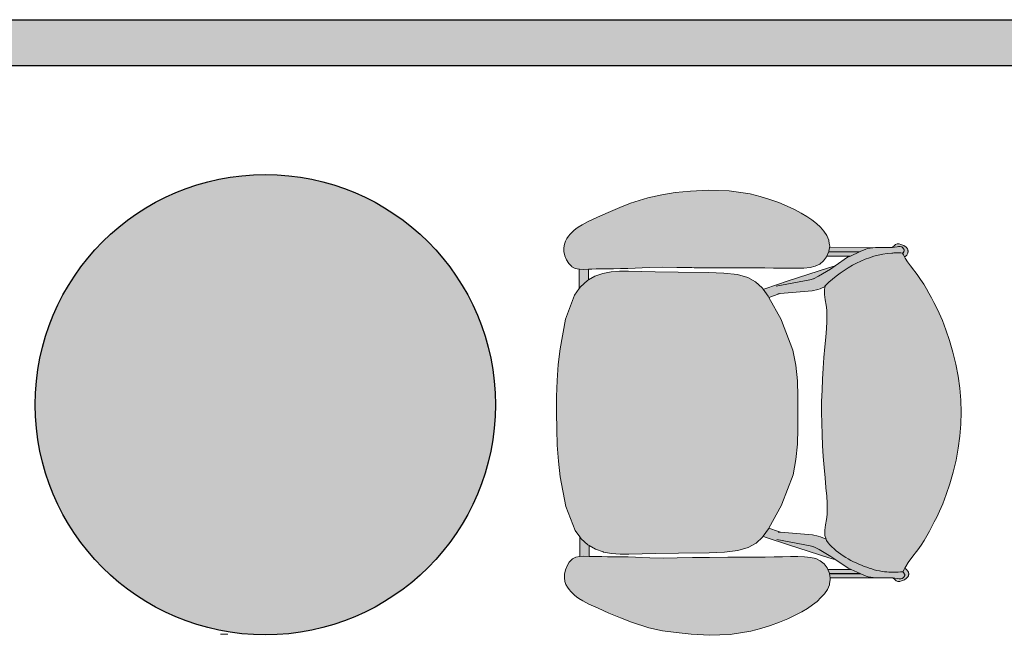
# Model space of a CAD drawing. Header units: millimetres. Extents: x 31882 to 271790, y -35693 to 24917.
# Tile 57 of 256: x 44415 to 46045, y 20064 to 21083. Entities that reach past the tile are written whole.
import ezdxf

# ---------------------------------------------------------------- set-up
doc = ezdxf.new("R2010")
doc.units = ezdxf.units.MM
doc.header["$MEASUREMENT"] = 0
doc.layers.add('0-MSC-MCP', color=3, linetype='Continuous')
doc.layers.add('06_Furniture', color=14, linetype='Continuous')
doc.layers.add('03 Partition', color=7, linetype='Continuous', lineweight=25, true_color=0x2776bb)
for name, color, linetype, lineweight in [('08_Hatch', 140, 'Continuous', 9), ('A - TEXT', 7, 'Continuous', 13), ('Furniture', 14, 'Continuous', 9)]:
    doc.layers.add(name, color=color, linetype=linetype, lineweight=lineweight)

# ---------------------------------------------------------------- blocks, each defined once
blk = doc.blocks.new('Chieftain Chair pl')
at = {"layer": 'Furniture'}
h = blk.add_hatch(color=255, dxfattribs=at)
h.dxf.hatch_style = 1
edge = h.paths.add_edge_path()
edge.add_spline(control_points=[(51.457, 17.242), (52.226, 18.008), (53.5, 19.747), (54.172, 21.948), (54.225, 23.28), (54.214, 23.58), (54.208, 23.763)], knot_values=[0, 0, 0, 0, 3.256951, 6.354725, 6.706975, 7.254861, 7.254861, 7.254861, 7.254861], degree=3, periodic=0)
edge.add_line((54.208, 23.761), (54.053, 23.851))
edge.add_line((54.053, 23.851), (53.883, 23.945))
edge.add_line((53.883, 23.945), (53.775, 24.004))
edge.add_line((53.775, 24.004), (53.461, 24.198))
edge.add_line((53.461, 24.198), (53.126, 24.443))
edge.add_line((53.126, 24.443), (52.764, 24.72))
edge.add_line((52.764, 24.72), (52.655, 24.8))
edge.add_line((52.655, 24.8), (52.377, 25.012))
edge.add_line((52.377, 25.012), (51.975, 25.3))
edge.add_line((51.975, 25.3), (51.577, 25.557))
edge.add_line((51.577, 25.557), (51.183, 25.79))
edge.add_line((51.183, 25.79), (50.792, 26.006))
edge.add_line((50.792, 26.006), (50.405, 26.215))
edge.add_line((50.405, 26.215), (50.02, 26.424))
edge.add_line((50.02, 26.424), (49.598, 26.641))
edge.add_line((49.598, 26.641), (49.098, 26.875))
edge.add_line((49.098, 26.875), (48.478, 27.135))
edge.add_line((48.478, 27.135), (47.697, 27.428))
edge.add_line((47.697, 27.428), (46.797, 27.732))
edge.add_line((46.797, 27.732), (45.816, 28.023))
edge.add_line((45.816, 28.023), (44.796, 28.276))
edge.add_line((44.796, 28.276), (43.777, 28.468))
edge.add_line((43.777, 28.468), (42.758, 28.602))
edge.add_line((42.758, 28.602), (41.74, 28.68))
edge.add_line((41.74, 28.68), (40.721, 28.705))
edge.add_line((40.721, 28.705), (39.703, 28.68))
edge.add_line((39.703, 28.68), (38.684, 28.602))
edge.add_line((38.684, 28.602), (37.665, 28.468))
edge.add_line((37.665, 28.468), (36.646, 28.276))
edge.add_line((36.646, 28.276), (35.626, 28.023))
edge.add_line((35.626, 28.023), (34.646, 27.732))
edge.add_line((34.646, 27.732), (33.745, 27.428))
edge.add_line((33.745, 27.428), (32.965, 27.135))
edge.add_line((32.965, 27.135), (32.345, 26.875))
edge.add_line((32.345, 26.875), (31.844, 26.641))
edge.add_line((31.844, 26.641), (31.422, 26.424))
edge.add_line((31.422, 26.424), (31.038, 26.215))
edge.add_line((31.038, 26.215), (30.65, 26.006))
edge.add_line((30.65, 26.006), (30.259, 25.79))
edge.add_line((30.259, 25.79), (29.865, 25.557))
edge.add_line((29.865, 25.557), (29.467, 25.3))
edge.add_line((29.467, 25.3), (29.065, 25.012))
edge.add_line((29.065, 25.012), (28.787, 24.8))
edge.add_line((28.787, 24.8), (28.678, 24.72))
edge.add_line((28.678, 24.72), (28.316, 24.443))
edge.add_line((28.316, 24.443), (27.981, 24.198))
edge.add_line((27.981, 24.198), (27.667, 24.004))
edge.add_line((27.667, 24.004), (27.508, 23.917))
edge.add_line((27.508, 23.917), (27.389, 23.851))
edge.add_line((27.389, 23.851), (27.202, 23.744))
edge.add_spline(control_points=[(27.202, 23.742), (27.191, 23.476), (27.168, 22.965), (27.191, 22.451), (27.219, 22.208)], knot_values=[0, 0, 0, 0, 0.799978, 1.535578, 1.535578, 1.535578, 1.535578], degree=3, periodic=0)
edge.add_spline(control_points=[(27.219, 22.208), (27.219, 22.208), (27.287, 21.617), (27.823, 19.804), (28.843, 18.037), (29.867, 17.276)], knot_values=[1.535578, 1.535578, 1.535578, 1.535578, 2.429825, 3.324073, 7.205889, 7.205889, 7.205889, 7.205889], degree=3, periodic=0)
edge.add_line((29.867, 17.276), (29.969, 17.247))
edge.add_line((29.969, 17.247), (29.97, 17.245))
edge.add_line((29.97, 17.245), (30.294, 17.153))
edge.add_line((30.294, 17.153), (30.744, 17.149))
edge.add_line((30.744, 17.149), (31.195, 17.215))
edge.add_line((31.195, 17.215), (31.64, 17.298))
edge.add_line((31.64, 17.298), (32.072, 17.346))
edge.add_line((32.072, 17.346), (32.525, 17.361))
edge.add_line((32.525, 17.361), (33.034, 17.348))
edge.add_line((33.034, 17.348), (33.62, 17.31))
edge.add_line((33.62, 17.31), (34.341, 17.251))
edge.add_line((34.341, 17.251), (34.357, 17.249))
edge.add_line((34.357, 17.249), (35.177, 17.176))
edge.add_line((35.177, 17.176), (36.062, 17.099))
edge.add_line((36.062, 17.099), (36.984, 17.028))
edge.add_line((36.984, 17.028), (37.912, 16.971))
edge.add_line((37.912, 16.971), (38.846, 16.929))
edge.add_line((38.846, 16.929), (39.795, 16.897))
edge.add_line((39.795, 16.897), (40.721, 16.885))
edge.add_line((40.721, 16.885), (41.647, 16.897))
edge.add_line((41.647, 16.897), (42.597, 16.929))
edge.add_line((42.597, 16.929), (43.53, 16.971))
edge.add_line((43.53, 16.971), (44.459, 17.028))
edge.add_line((44.459, 17.028), (45.38, 17.099))
edge.add_line((45.38, 17.099), (46.266, 17.176))
edge.add_line((46.266, 17.176), (47.085, 17.249))
edge.add_line((47.085, 17.249), (47.101, 17.251))
edge.add_line((47.101, 17.251), (47.822, 17.31))
edge.add_line((47.822, 17.31), (48.408, 17.348))
edge.add_line((48.408, 17.348), (48.917, 17.361))
edge.add_line((48.917, 17.361), (49.37, 17.346))
edge.add_line((49.37, 17.346), (49.802, 17.298))
edge.add_line((49.802, 17.298), (50.247, 17.215))
edge.add_line((50.247, 17.215), (50.698, 17.149))
edge.add_line((50.698, 17.149), (51.149, 17.153))
edge.add_line((51.149, 17.153), (51.394, 17.224))
edge.add_line((51.394, 17.224), (51.457, 17.242))
h.paths.add_polyline_path([(52.599, 7.334), (52.536, 8.639), (52.401, 9.787), (52.163, 10.654), (51.797, 11.322), (51.276, 11.87), (51.153, 11.959), (50.573, 12.381), (50.472, 12.436), (48.584, 13.482), (48.501, 13.512), (45.996, 14.467), (44.718, 14.715), (43.405, 14.843), (42.069, 14.888), (40.721, 14.891), (39.374, 14.888), (38.038, 14.843), (36.725, 14.715), (35.446, 14.467), (32.942, 13.512), (32.859, 13.482), (30.87, 12.381), (30.235, 11.92), (30.167, 11.87), (29.645, 11.322), (29.279, 10.654), (29.042, 9.787), (28.906, 8.639), (28.844, 7.334), (28.817, 4.75), (28.784, 2.808), (28.728, 0.54), (28.735, -0.214), (28.791, -0.918), (28.927, -1.613), (28.929, -1.623), (29.161, -2.289), (29.468, -2.827), (29.524, -2.924), (30.045, -3.503), (30.204, -3.618), (30.753, -4.013), (32.774, -4.782), (35.291, -5.261), (36.621, -5.409), (37.974, -5.504), (39.344, -5.555), (40.721, -5.57), (42.099, -5.555), (43.468, -5.504), (44.822, -5.409), (46.151, -5.261), (48.668, -4.782), (50.689, -4.013), (51.238, -3.618), (51.397, -3.503), (51.919, -2.924), (51.974, -2.827), (52.282, -2.289), (52.513, -1.623), (52.515, -1.613), (52.651, -0.918), (52.707, -0.214), (52.715, 0.54), (52.658, 2.808), (52.625, 4.75)])
h.paths.add_polyline_path([(28.503, 13.56), (28.513, 14.235), (28.512, 14.858), (28.493, 15.42), (28.436, 15.934), (28.335, 16.373), (28.16, 16.756), (27.892, 17.084), (27.551, 17.34), (27.41, 17.4), (27.158, 17.508), (27.078, 17.535), (27.044, 17.541), (26.707, 17.592), (26.643, 17.601), (26.539, 17.585), (26.528, 17.584), (26.215, 17.536), (26.122, 17.521), (25.73, 17.351), (25.366, 17.105), (25.037, 16.811), (24.711, 16.475), (24.412, 16.098), (24.126, 15.67), (23.84, 15.18), (23.542, 14.62), (23.24, 13.99), (22.947, 13.296), (22.671, 12.54), (22.422, 11.724), (22.209, 10.868), (21.929, 9.099), (21.878, 7.371), (21.964, 5.815), (22.089, 4.526), (22.257, 3.382), (22.509, 2.209), (22.979, 0.744), (23.343, -0.184), (23.752, -1.158), (24.16, -2.078), (24.521, -2.847), (24.788, -3.367), (24.987, -3.701), (25.142, -3.914), (25.28, -4.067), (25.424, -4.225), (25.586, -4.387), (25.759, -4.535), (25.955, -4.669), (26.188, -4.789), (26.448, -4.878), (26.74, -4.924), (27.062, -4.915), (27.417, -4.838), (27.769, -4.7), (28.085, -4.506), (28.332, -4.262), (28.345, -4.246), (28.49, -3.959), (28.558, -3.639), (28.558, -3.618), (28.573, -3.294), (28.559, -2.827), (28.551, -2.565), (28.541, -2.174), (28.542, -2.172), (28.535, -1.745), (28.528, -1.265), (28.523, -0.718), (28.516, -0.124), (28.505, 0.494), (28.487, 1.116), (28.432, 2.308), (28.398, 3.467), (28.415, 4.643), (28.443, 5.923), (28.444, 6.124), (28.461, 7.375), (28.466, 8.937), (28.465, 10.531), (28.467, 11.32), (28.474, 12.093), (28.488, 12.843)])
edge = h.paths.add_edge_path()
edge.add_spline(control_points=[(29.867, 17.276), (28.843, 18.037), (27.823, 19.804), (27.287, 21.617), (27.219, 22.208), (27.219, 22.208)], knot_values=[1.535578, 1.535578, 1.535578, 1.535578, 5.417395, 6.311642, 7.205889, 7.205889, 7.205889, 7.205889], degree=3, periodic=0)
edge.add_spline(control_points=[(27.219, 22.208), (27.191, 22.451), (27.168, 22.965), (27.191, 23.476), (27.202, 23.742)], knot_values=[0, 0, 0, 0, 0.7356, 1.535578, 1.535578, 1.535578, 1.535578], degree=3, periodic=0)
edge.add_line((27.202, 23.742), (27.201, 23.744))
edge.add_line((27.201, 23.744), (27.158, 23.802))
edge.add_line((27.158, 23.802), (27.144, 23.811))
edge.add_line((27.144, 23.811), (27.014, 23.9))
edge.add_line((27.014, 23.9), (26.991, 23.913))
edge.add_line((26.991, 23.913), (26.967, 23.922))
edge.add_line((26.967, 23.922), (26.939, 23.924))
edge.add_line((26.939, 23.924), (26.912, 23.922))
edge.add_line((26.912, 23.922), (26.888, 23.913))
edge.add_line((26.888, 23.913), (26.865, 23.9))
edge.add_line((26.865, 23.9), (26.839, 23.882))
edge.add_line((26.839, 23.882), (26.721, 23.802))
edge.add_line((26.721, 23.802), (26.645, 23.699))
edge.add_line((26.645, 23.699), (26.604, 23.571))
edge.add_line((26.604, 23.571), (26.604, 23.436))
edge.add_line((26.604, 23.436), (26.706, 22.868))
edge.add_line((26.706, 22.868), (26.695, 22.464))
edge.add_line((26.695, 22.464), (26.695, 22.32))
edge.add_line((26.695, 22.32), (26.694, 21.727))
edge.add_line((26.694, 21.727), (26.694, 21.571))
edge.add_line((26.694, 21.571), (26.707, 21.471))
edge.add_line((26.707, 21.471), (26.789, 20.814))
edge.add_line((26.789, 20.814), (26.835, 20.656))
edge.add_line((26.835, 20.656), (27.044, 20.186))
edge.add_line((27.044, 20.186), (27.073, 20.122))
edge.add_line((27.073, 20.122), (27.41, 19.363))
edge.add_line((27.41, 19.363), (27.519, 19.118))
edge.add_line((27.519, 19.118), (28.239, 18.067))
edge.add_line((28.239, 18.067), (28.403, 17.495))
edge.add_line((28.403, 17.495), (29.513, 14.064))
edge.add_line((29.513, 14.064), (30.169, 12.099))
edge.add_line((30.169, 12.099), (30.235, 11.92))
edge.add_line((30.235, 11.92), (30.87, 12.381))
edge.add_line((30.87, 12.381), (30.912, 12.404))
edge.add_line((30.912, 12.404), (30.63, 13.233))
edge.add_line((30.63, 13.233), (30.581, 13.376))
edge.add_line((30.581, 13.376), (30.581, 13.384))
edge.add_line((30.581, 13.384), (30.347, 16.108))
edge.add_line((30.347, 16.108), (30.246, 16.591))
edge.add_line((30.246, 16.591), (30.188, 16.782))
edge.add_line((30.188, 16.782), (29.97, 17.245))
edge.add_line((29.97, 17.245), (29.968, 17.247))
edge.add_line((29.968, 17.247), (29.867, 17.276))
h.paths.add_polyline_path([(27.41, 19.363), (27.073, 20.122), (27.073, 17.537), (27.158, 17.508), (27.41, 17.4)], flags=17)
h.paths.add_polyline_path([(27.044, 20.186), (26.835, 20.656), (26.789, 20.814), (26.707, 21.471), (26.707, 17.592), (27.044, 17.541)], flags=17)
h.paths.add_polyline_path([(27.395, 24.067), (27.361, 24.102), (27.328, 24.131), (27.296, 24.155), (27.266, 24.175), (27.237, 24.191), (27.209, 24.205), (27.181, 24.217), (27.155, 24.227), (27.129, 24.234), (27.103, 24.24), (27.078, 24.244), (27.053, 24.246), (27.028, 24.247), (27.004, 24.246), (26.979, 24.244), (26.954, 24.24), (26.928, 24.234), (26.902, 24.227), (26.875, 24.217), (26.848, 24.205), (26.82, 24.191), (26.791, 24.175), (26.76, 24.154), (26.728, 24.129), (26.693, 24.098), (26.656, 24.059), (26.616, 24.011), (26.574, 23.953), (26.527, 23.883), (26.44, 23.64), (26.385, 23.49), (26.385, 23.33), (26.44, 23.18), (26.543, 23.057), (26.656, 22.923), (26.702, 22.888), (26.604, 23.436), (26.604, 23.571), (26.645, 23.699), (26.721, 23.802), (26.839, 23.882), (26.878, 23.91), (26.912, 23.922), (26.939, 23.924), (26.967, 23.922), (26.991, 23.913), (27.014, 23.9), (27.144, 23.811), (27.158, 23.802), (27.201, 23.744), (27.389, 23.851), (27.508, 23.917), (27.469, 23.975), (27.431, 24.025)])
h.paths.add_polyline_path([(59.513, 9.099), (59.233, 10.868), (59.021, 11.724), (58.772, 12.54), (58.496, 13.296), (58.202, 13.99), (57.901, 14.62), (57.602, 15.18), (57.317, 15.67), (57.03, 16.098), (56.731, 16.475), (56.405, 16.811), (56.077, 17.105), (55.713, 17.351), (55.32, 17.521), (55.228, 17.536), (54.915, 17.584), (54.799, 17.601), (54.667, 17.581), (54.368, 17.536), (54.284, 17.508), (53.891, 17.34), (53.55, 17.084), (53.283, 16.756), (53.108, 16.373), (53.006, 15.934), (52.949, 15.42), (52.93, 14.858), (52.929, 14.235), (52.939, 13.56), (52.954, 12.843), (52.968, 12.093), (52.975, 11.32), (52.977, 10.531), (52.976, 8.937), (52.981, 7.375), (52.998, 6.124), (52.999, 5.923), (53.028, 4.643), (53.045, 3.467), (53.011, 2.308), (52.955, 1.116), (52.938, 0.494), (52.927, -0.124), (52.92, -0.718), (52.914, -1.265), (52.908, -1.745), (52.9, -2.172), (52.902, -2.174), (52.891, -2.565), (52.883, -2.827), (52.87, -3.294), (52.885, -3.639), (52.952, -3.959), (53.098, -4.246), (53.111, -4.262), (53.357, -4.506), (53.673, -4.7), (54.026, -4.838), (54.38, -4.915), (54.703, -4.924), (54.994, -4.878), (55.254, -4.789), (55.487, -4.669), (55.683, -4.535), (55.856, -4.387), (56.018, -4.225), (56.163, -4.067), (56.3, -3.914), (56.456, -3.701), (56.655, -3.367), (56.922, -2.847), (57.283, -2.078), (57.691, -1.158), (58.1, -0.184), (58.463, 0.744), (58.933, 2.209), (59.185, 3.382), (59.354, 4.526), (59.478, 5.815), (59.564, 7.371)])
h.paths.add_polyline_path([(52.87, -3.294), (52.883, -2.827), (51.974, -2.827), (51.919, -2.924), (51.397, -3.503), (51.238, -3.618), (52.884, -3.618)])
h.paths.add_polyline_path([(29.524, -2.924), (29.468, -2.827), (28.559, -2.827), (28.573, -3.294), (28.558, -3.618), (30.204, -3.618), (30.045, -3.503)])
edge = h.paths.add_edge_path()
edge.add_line((53.854, 19.118), (53.963, 19.363))
edge.add_line((53.963, 19.363), (54.301, 20.122))
edge.add_line((54.301, 20.122), (54.329, 20.186))
edge.add_line((54.329, 20.186), (54.539, 20.656))
edge.add_line((54.539, 20.656), (54.585, 20.814))
edge.add_line((54.585, 20.814), (54.667, 21.471))
edge.add_line((54.667, 21.471), (54.679, 21.571))
edge.add_line((54.679, 21.571), (54.679, 21.727))
edge.add_line((54.679, 21.727), (54.678, 22.32))
edge.add_line((54.678, 22.32), (54.678, 22.464))
edge.add_line((54.678, 22.464), (54.667, 22.885))
edge.add_line((54.667, 22.885), (54.671, 22.888))
edge.add_line((54.671, 22.888), (54.728, 23.308))
edge.add_line((54.728, 23.308), (54.769, 23.436))
edge.add_line((54.769, 23.436), (54.769, 23.571))
edge.add_line((54.769, 23.571), (54.729, 23.699))
edge.add_line((54.729, 23.699), (54.653, 23.802))
edge.add_line((54.653, 23.802), (54.558, 23.866))
edge.add_line((54.558, 23.866), (54.541, 23.877))
edge.add_line((54.541, 23.877), (54.527, 23.887))
edge.add_line((54.527, 23.887), (54.516, 23.894))
edge.add_line((54.516, 23.894), (54.508, 23.9))
edge.add_line((54.508, 23.9), (54.501, 23.904))
edge.add_line((54.501, 23.904), (54.495, 23.907))
edge.add_line((54.495, 23.907), (54.491, 23.91))
edge.add_line((54.491, 23.91), (54.487, 23.912))
edge.add_line((54.487, 23.912), (54.483, 23.913))
edge.add_line((54.483, 23.913), (54.48, 23.915))
edge.add_line((54.48, 23.915), (54.476, 23.916))
edge.add_line((54.476, 23.916), (54.473, 23.917))
edge.add_line((54.473, 23.917), (54.47, 23.918))
edge.add_line((54.47, 23.918), (54.467, 23.919))
edge.add_line((54.467, 23.919), (54.464, 23.92))
edge.add_line((54.464, 23.92), (54.46, 23.921))
edge.add_line((54.46, 23.921), (54.457, 23.921))
edge.add_line((54.457, 23.921), (54.454, 23.922))
edge.add_line((54.454, 23.922), (54.451, 23.922))
edge.add_line((54.451, 23.922), (54.447, 23.923))
edge.add_line((54.447, 23.923), (54.444, 23.923))
edge.add_line((54.444, 23.923), (54.441, 23.923))
edge.add_line((54.441, 23.923), (54.437, 23.923))
edge.add_line((54.437, 23.923), (54.434, 23.923))
edge.add_line((54.434, 23.923), (54.43, 23.923))
edge.add_line((54.43, 23.923), (54.427, 23.923))
edge.add_line((54.427, 23.923), (54.424, 23.923))
edge.add_line((54.424, 23.923), (54.42, 23.923))
edge.add_line((54.42, 23.923), (54.417, 23.922))
edge.add_line((54.417, 23.922), (54.414, 23.922))
edge.add_line((54.414, 23.922), (54.41, 23.921))
edge.add_line((54.41, 23.921), (54.407, 23.921))
edge.add_line((54.407, 23.921), (54.404, 23.92))
edge.add_line((54.404, 23.92), (54.401, 23.919))
edge.add_line((54.401, 23.919), (54.398, 23.918))
edge.add_line((54.398, 23.918), (54.395, 23.917))
edge.add_line((54.395, 23.917), (54.391, 23.916))
edge.add_line((54.391, 23.916), (54.388, 23.915))
edge.add_line((54.388, 23.915), (54.385, 23.913))
edge.add_line((54.385, 23.913), (54.381, 23.912))
edge.add_line((54.381, 23.912), (54.377, 23.91))
edge.add_line((54.377, 23.91), (54.373, 23.907))
edge.add_line((54.373, 23.907), (54.367, 23.904))
edge.add_line((54.367, 23.904), (54.361, 23.9))
edge.add_line((54.361, 23.9), (54.353, 23.895))
edge.add_line((54.353, 23.895), (54.344, 23.889))
edge.add_line((54.344, 23.889), (54.332, 23.88))
edge.add_line((54.332, 23.88), (54.317, 23.87))
edge.add_line((54.317, 23.87), (54.229, 23.812))
edge.add_line((54.229, 23.812), (54.215, 23.802))
edge.add_line((54.215, 23.802), (54.192, 23.77))
edge.add_line((54.192, 23.77), (54.208, 23.763))
edge.add_spline(control_points=[(54.208, 23.763), (54.214, 23.58), (54.225, 23.28), (54.172, 21.948), (53.5, 19.747), (52.226, 18.008), (51.457, 17.242)], knot_values=[0, 0, 0, 0, 0.547886, 0.900137, 3.99791, 7.254861, 7.254861, 7.254861, 7.254861], degree=3, periodic=0)
edge.add_spline(control_points=[(51.457, 17.242), (51.423, 17.208), (51.389, 17.175), (51.355, 17.142)], knot_values=[7.254861, 7.254861, 7.254861, 7.254861, 7.397388, 7.397388, 7.397388, 7.397388], degree=3, periodic=0)
edge.add_line((51.355, 17.142), (51.185, 16.782))
edge.add_line((51.185, 16.782), (51.127, 16.591))
edge.add_line((51.127, 16.591), (51.026, 16.108))
edge.add_line((51.026, 16.108), (50.793, 13.384))
edge.add_line((50.793, 13.384), (50.792, 13.376))
edge.add_line((50.792, 13.376), (50.744, 13.233))
edge.add_line((50.744, 13.233), (50.472, 12.436))
edge.add_line((50.472, 12.436), (50.573, 12.381))
edge.add_line((50.573, 12.381), (51.153, 11.959))
edge.add_line((51.153, 11.959), (51.204, 12.099))
edge.add_line((51.204, 12.099), (51.861, 14.064))
edge.add_line((51.861, 14.064), (52.97, 17.495))
edge.add_line((52.97, 17.495), (53.134, 18.067))
edge.add_line((53.134, 18.067), (53.854, 19.118))
h.paths.add_polyline_path([(54.301, 20.122), (53.963, 19.363), (53.963, 17.371), (54.301, 17.515)], flags=17)
h.paths.add_polyline_path([(54.667, 21.471), (54.585, 20.814), (54.539, 20.656), (54.329, 20.186), (54.329, 17.523), (54.368, 17.536), (54.667, 17.581)], flags=17)
h = blk.add_hatch(color=255, dxfattribs=at)
h.dxf.hatch_style = 1
h.paths.add_polyline_path([(54.533, 23.883), (54.558, 23.866), (54.653, 23.802), (54.729, 23.699), (54.769, 23.571), (54.769, 23.436), (54.728, 23.308), (54.671, 22.888), (54.717, 22.923), (54.831, 23.057), (54.934, 23.18), (54.988, 23.33), (54.988, 23.49), (54.934, 23.64), (54.846, 23.883), (54.717, 24.085), (54.655, 24.129), (54.599, 24.165), (54.549, 24.192), (54.503, 24.212), (54.46, 24.225), (54.42, 24.234), (54.382, 24.238), (54.345, 24.239), (54.308, 24.238), (54.27, 24.234), (54.23, 24.225), (54.187, 24.212), (54.141, 24.192), (54.09, 24.165), (54.035, 24.129), (53.973, 24.085), (53.883, 23.945), (54.053, 23.851), (54.192, 23.77), (54.215, 23.802), (54.229, 23.812), (54.317, 23.87), (54.345, 23.89), (54.372, 23.907), (54.396, 23.918), (54.42, 23.923), (54.446, 23.924), (54.47, 23.919), (54.492, 23.909), (54.511, 23.898)])
for p, q in [((36.646, 28.276), (37.665, 28.468)), ((37.665, 28.468), (38.684, 28.602)), ((38.684, 28.602), (39.703, 28.68)), ((39.703, 28.68), (40.721, 28.705)), ((40.721, 28.705), (41.74, 28.68)), ((41.74, 28.68), (42.758, 28.602)), ((42.758, 28.602), (43.777, 28.468)), ((43.777, 28.468), (44.796, 28.276)), ((33.745, 27.428), (34.646, 27.732)), ((34.646, 27.732), (35.626, 28.023)), ((35.626, 28.023), (36.646, 28.276)), ((44.796, 28.276), (45.816, 28.023)), ((45.816, 28.023), (46.797, 27.732)), ((46.797, 27.732), (47.697, 27.428)), ((31.844, 26.641), (32.345, 26.875)), ((32.345, 26.875), (32.965, 27.135)), ((32.965, 27.135), (33.745, 27.428)), ((47.697, 27.428), (48.478, 27.135)), ((48.478, 27.135), (49.098, 26.875)), ((49.098, 26.875), (49.598, 26.641)), ((30.259, 25.79), (30.65, 26.006)), ((30.65, 26.006), (31.038, 26.215)), ((31.038, 26.215), (31.422, 26.424)), ((31.422, 26.424), (31.844, 26.641)), ((49.598, 26.641), (50.02, 26.424)), ((50.02, 26.424), (50.405, 26.215)), ((50.405, 26.215), (50.792, 26.006)), ((50.792, 26.006), (51.183, 25.79)), ((29.065, 25.012), (29.467, 25.3)), ((29.467, 25.3), (29.865, 25.557)), ((29.865, 25.557), (30.259, 25.79)), ((51.183, 25.79), (51.577, 25.557)), ((51.577, 25.557), (51.975, 25.3)), ((51.975, 25.3), (52.377, 25.012)), ((27.667, 24.004), (27.981, 24.198)), ((27.981, 24.198), (28.316, 24.443)), ((28.316, 24.443), (28.678, 24.72)), ((28.674, 24.714), (28.787, 24.8)), ((28.678, 24.72), (28.787, 24.8)), ((28.787, 24.8), (29.065, 25.012)), ((52.377, 25.012), (52.655, 24.8)), ((52.655, 24.8), (52.764, 24.72)), ((52.655, 24.8), (52.768, 24.714)), ((52.764, 24.72), (53.126, 24.443)), ((53.126, 24.443), (53.461, 24.198)), ((53.461, 24.198), (53.775, 24.004)), ((26.385, 23.49), (26.44, 23.64)), ((26.385, 23.33), (26.385, 23.49)), ((26.527, 23.883), (26.44, 23.64)), ((26.645, 23.699), (26.604, 23.571)), ((26.604, 23.571), (26.604, 23.436)), ((26.604, 23.436), (26.702, 22.888)), ((26.721, 23.802), (26.645, 23.699)), ((26.839, 23.882), (26.721, 23.802)), ((26.839, 23.882), (26.865, 23.9)), ((26.888, 23.913), (26.865, 23.9)), ((26.888, 23.913), (26.912, 23.922)), ((26.912, 23.922), (26.939, 23.924)), ((26.939, 23.924), (26.967, 23.922)), ((26.967, 23.922), (26.991, 23.913)), ((26.991, 23.913), (27.014, 23.9)), ((27.144, 23.811), (27.014, 23.9)), ((27.158, 23.802), (27.144, 23.811)), ((27.158, 23.802), (27.201, 23.744)), ((27.201, 23.744), (27.389, 23.851)), ((27.201, 23.744), (27.202, 23.742)), ((27.389, 23.851), (27.508, 23.917)), ((27.508, 23.917), (27.667, 24.004)), ((53.775, 24.004), (53.883, 23.945)), ((53.973, 24.085), (53.883, 23.945)), ((53.883, 23.945), (54.053, 23.851)), ((54.053, 23.851), (54.192, 23.77)), ((54.192, 23.77), (54.215, 23.802)), ((54.192, 23.77), (54.208, 23.763)), ((54.229, 23.812), (54.215, 23.802)), ((54.317, 23.87), (54.229, 23.812)), ((54.653, 23.802), (54.558, 23.866)), ((54.729, 23.699), (54.653, 23.802)), ((54.846, 23.883), (54.717, 24.085)), ((54.728, 23.308), (54.769, 23.436)), ((54.769, 23.571), (54.729, 23.699)), ((54.769, 23.436), (54.769, 23.571)), ((54.934, 23.64), (54.846, 23.883)), ((54.934, 23.64), (54.988, 23.49)), ((54.988, 23.49), (54.988, 23.33)), ((26.44, 23.18), (26.385, 23.33)), ((26.543, 23.057), (26.44, 23.18)), ((26.656, 22.923), (26.543, 23.057)), ((26.656, 22.923), (26.702, 22.888)), ((26.695, 22.464), (26.706, 22.863)), ((26.706, 22.863), (26.702, 22.888)), ((54.668, 22.863), (54.671, 22.888)), ((54.668, 22.863), (54.678, 22.464)), ((54.728, 23.308), (54.671, 22.888)), ((54.671, 22.888), (54.717, 22.923)), ((54.831, 23.057), (54.717, 22.923)), ((54.934, 23.18), (54.831, 23.057)), ((54.988, 23.33), (54.934, 23.18)), ((26.694, 21.727), (26.695, 22.32)), ((26.694, 21.571), (26.694, 21.727)), ((26.695, 22.32), (26.695, 22.464)), ((27.219, 22.208), (27.218, 22.213)), ((54.678, 22.464), (54.678, 22.32)), ((54.679, 21.727), (54.678, 22.32)), ((54.679, 21.727), (54.679, 21.571)), ((26.707, 21.471), (26.694, 21.571)), ((26.789, 20.814), (26.707, 21.471)), ((26.707, 17.592), (26.707, 21.471)), ((54.667, 21.471), (54.585, 20.814)), ((54.679, 21.571), (54.667, 21.471)), ((54.667, 21.471), (54.667, 17.581)), ((26.835, 20.656), (26.789, 20.814)), ((27.044, 20.186), (26.835, 20.656)), ((27.044, 17.541), (27.044, 20.186)), ((27.073, 20.122), (27.044, 20.186)), ((27.073, 20.122), (27.073, 17.536)), ((27.41, 19.363), (27.073, 20.122)), ((54.301, 20.122), (53.963, 19.363)), ((54.329, 20.186), (54.301, 20.122)), ((54.301, 17.513), (54.301, 20.122)), ((54.539, 20.656), (54.329, 20.186)), ((54.329, 20.186), (54.329, 17.523)), ((54.585, 20.814), (54.539, 20.656)), ((27.519, 19.118), (27.41, 19.363)), ((27.41, 19.363), (27.41, 17.4)), ((53.963, 19.363), (53.854, 19.118)), ((53.963, 19.363), (53.963, 17.371)), ((28.239, 18.067), (27.519, 19.118)), ((53.854, 19.118), (53.134, 18.067)), ((26.122, 17.521), (25.73, 17.351)), ((26.215, 17.536), (26.122, 17.521)), ((26.215, 17.536), (26.528, 17.584)), ((26.539, 17.585), (26.528, 17.584)), ((26.643, 17.601), (26.539, 17.585)), ((26.643, 17.601), (26.707, 17.592)), ((26.707, 17.592), (27.044, 17.541)), ((27.044, 17.541), (27.073, 17.536)), ((27.073, 17.536), (27.074, 17.536)), ((27.074, 17.536), (27.158, 17.508)), ((28.239, 18.067), (28.403, 17.495)), ((28.518, 17.66), (28.239, 18.067)), ((29.118, 16.658), (28.518, 17.66)), ((52.856, 17.66), (52.255, 16.658)), ((53.134, 18.067), (52.856, 17.66)), ((52.97, 17.495), (53.134, 18.067)), ((54.301, 17.513), (54.329, 17.523)), ((54.329, 17.523), (54.368, 17.536)), ((54.368, 17.536), (54.667, 17.581)), ((54.667, 17.581), (54.799, 17.601)), ((54.903, 17.585), (54.799, 17.601)), ((54.903, 17.585), (54.915, 17.584)), ((54.915, 17.584), (55.228, 17.536)), ((55.32, 17.521), (55.228, 17.536)), ((55.713, 17.351), (55.32, 17.521)), ((24.711, 16.475), (25.037, 16.811)), ((25.037, 16.811), (25.366, 17.105)), ((25.366, 17.105), (25.73, 17.351)), ((27.158, 17.508), (27.41, 17.4)), ((27.41, 17.4), (27.551, 17.34)), ((27.551, 17.34), (27.892, 17.084)), ((27.892, 17.084), (28.16, 16.756)), ((28.16, 16.756), (28.335, 16.373)), ((28.403, 17.495), (29.513, 14.064)), ((29.867, 17.276), (29.968, 17.247)), ((29.97, 17.245), (29.968, 17.247)), ((29.97, 17.245), (30.188, 16.782)), ((29.97, 17.245), (30.294, 17.153)), ((30.246, 16.591), (30.188, 16.782)), ((30.294, 17.153), (30.744, 17.149)), ((30.744, 17.149), (31.195, 17.215)), ((31.195, 17.215), (31.64, 17.298)), ((31.64, 17.298), (32.072, 17.346)), ((32.072, 17.346), (32.525, 17.361)), ((32.525, 17.361), (33.034, 17.348)), ((33.62, 17.31), (33.034, 17.348)), ((33.62, 17.31), (34.341, 17.251)), ((34.341, 17.251), (34.357, 17.249)), ((34.357, 17.249), (35.177, 17.176)), ((35.177, 17.176), (36.062, 17.099)), ((36.062, 17.099), (36.984, 17.028)), ((36.984, 17.028), (37.912, 16.971)), ((37.912, 16.971), (38.846, 16.929)), ((39.795, 16.897), (38.846, 16.929)), ((39.795, 16.897), (40.721, 16.885)), ((40.721, 16.885), (41.647, 16.897)), ((41.647, 16.897), (42.597, 16.929)), ((42.597, 16.929), (43.53, 16.971)), ((43.53, 16.971), (44.459, 17.028)), ((44.459, 17.028), (45.38, 17.099)), ((45.38, 17.099), (46.266, 17.176)), ((46.266, 17.176), (47.085, 17.249)), ((47.085, 17.249), (47.101, 17.251)), ((47.101, 17.251), (47.822, 17.31)), ((47.822, 17.31), (48.408, 17.348)), ((48.408, 17.348), (48.917, 17.361)), ((48.917, 17.361), (49.37, 17.346)), ((49.37, 17.346), (49.802, 17.298)), ((49.802, 17.298), (50.247, 17.215)), ((50.247, 17.215), (50.698, 17.149)), ((50.698, 17.149), (51.149, 17.153)), ((51.185, 16.782), (51.127, 16.591)), ((51.149, 17.153), (51.394, 17.224)), ((51.185, 16.782), (51.394, 17.224)), ((51.394, 17.224), (51.457, 17.242)), ((51.861, 14.064), (52.97, 17.495)), ((53.108, 16.373), (53.283, 16.756)), ((53.283, 16.756), (53.55, 17.084)), ((53.55, 17.084), (53.891, 17.34)), ((53.891, 17.34), (53.963, 17.371)), ((53.963, 17.371), (54.284, 17.508)), ((54.284, 17.508), (54.301, 17.513)), ((55.713, 17.351), (56.077, 17.105)), ((56.405, 16.811), (56.077, 17.105)), ((56.405, 16.811), (56.731, 16.475)), ((24.126, 15.67), (24.412, 16.098)), ((24.412, 16.098), (24.711, 16.475)), ((28.335, 16.373), (28.436, 15.934)), ((28.493, 15.42), (28.436, 15.934)), ((29.118, 16.658), (29.336, 16.217)), ((29.336, 16.217), (29.422, 15.916)), ((29.336, 16.217), (29.345, 16.199)), ((29.422, 15.916), (29.948, 13.067)), ((30.246, 16.591), (30.347, 16.108)), ((30.347, 16.108), (30.581, 13.384)), ((50.793, 13.384), (51.026, 16.108)), ((51.026, 16.108), (51.127, 16.591)), ((51.425, 13.067), (51.952, 15.916)), ((51.952, 15.916), (52.038, 16.217)), ((52.029, 16.199), (52.038, 16.217)), ((52.038, 16.217), (52.255, 16.658)), ((52.949, 15.42), (53.006, 15.934)), ((53.006, 15.934), (53.108, 16.373)), ((56.731, 16.475), (57.03, 16.098)), ((57.03, 16.098), (57.317, 15.67)), ((23.542, 14.62), (23.84, 15.18)), ((23.84, 15.18), (24.126, 15.67)), ((28.493, 15.42), (28.512, 14.858)), ((52.93, 14.858), (52.949, 15.42)), ((57.317, 15.67), (57.602, 15.18)), ((57.602, 15.18), (57.901, 14.62)), ((23.24, 13.99), (23.542, 14.62)), ((28.513, 14.235), (28.503, 13.56)), ((28.512, 14.858), (28.513, 14.235)), ((32.942, 13.512), (35.446, 14.467)), ((35.446, 14.467), (36.725, 14.715)), ((36.725, 14.715), (38.038, 14.843)), ((38.038, 14.843), (39.374, 14.888)), ((39.374, 14.888), (40.721, 14.891)), ((40.721, 14.891), (42.069, 14.888)), ((42.069, 14.888), (43.405, 14.843)), ((43.405, 14.843), (44.718, 14.715)), ((44.718, 14.715), (45.996, 14.467)), ((48.501, 13.512), (45.996, 14.467)), ((52.929, 14.235), (52.93, 14.858)), ((52.939, 13.56), (52.929, 14.235)), ((57.901, 14.62), (58.202, 13.99)), ((22.947, 13.296), (23.24, 13.99)), ((28.503, 13.56), (28.488, 12.843)), ((29.513, 14.064), (30.169, 12.099)), ((30.63, 13.233), (30.581, 13.384)), ((30.581, 13.384), (30.581, 13.376)), ((30.581, 13.376), (30.63, 13.233)), ((30.581, 13.376), (30.597, 13.199)), ((32.859, 13.482), (30.912, 12.404)), ((32.942, 13.512), (32.859, 13.482)), ((48.584, 13.482), (48.501, 13.512)), ((50.472, 12.436), (48.584, 13.482)), ((50.793, 13.384), (50.744, 13.233)), ((50.744, 13.233), (50.792, 13.376)), ((50.776, 13.199), (50.792, 13.376)), ((50.792, 13.376), (50.793, 13.384)), ((51.861, 14.064), (51.204, 12.099)), ((52.954, 12.843), (52.939, 13.56)), ((58.202, 13.99), (58.496, 13.296)), ((22.422, 11.724), (22.671, 12.54)), ((22.671, 12.54), (22.947, 13.296)), ((28.488, 12.843), (28.474, 12.093)), ((30.597, 13.188), (30.597, 13.199)), ((30.63, 13.233), (30.912, 12.404)), ((50.472, 12.436), (50.744, 13.233)), ((50.776, 13.188), (50.776, 13.199)), ((52.968, 12.093), (52.954, 12.843)), ((58.496, 13.296), (58.772, 12.54)), ((58.772, 12.54), (59.021, 11.724)), ((22.209, 10.868), (22.422, 11.724)), ((28.474, 12.093), (28.467, 11.32)), ((30.167, 11.87), (29.645, 11.322)), ((30.235, 11.92), (30.167, 11.87)), ((30.235, 11.92), (30.169, 12.099)), ((30.87, 12.381), (30.235, 11.92)), ((30.912, 12.404), (30.87, 12.381)), ((50.573, 12.381), (50.472, 12.436)), ((51.153, 11.959), (50.573, 12.381)), ((51.153, 11.959), (51.204, 12.099)), ((51.276, 11.87), (51.153, 11.959)), ((51.797, 11.322), (51.276, 11.87)), ((52.975, 11.32), (52.968, 12.093)), ((59.021, 11.724), (59.233, 10.868)), ((21.929, 9.099), (22.209, 10.868)), ((28.467, 11.32), (28.465, 10.531)), ((29.645, 11.322), (29.279, 10.654)), ((52.163, 10.654), (51.797, 11.322)), ((52.977, 10.531), (52.975, 11.32)), ((59.233, 10.868), (59.513, 9.099)), ((28.465, 10.531), (28.466, 8.937)), ((29.279, 10.654), (29.042, 9.787)), ((52.401, 9.787), (52.163, 10.654)), ((52.976, 8.937), (52.977, 10.531)), ((29.042, 9.787), (28.906, 8.639)), ((52.536, 8.639), (52.401, 9.787)), ((21.878, 7.371), (21.929, 9.099)), ((28.466, 8.937), (28.461, 7.375)), ((28.906, 8.639), (28.844, 7.334)), ((52.599, 7.334), (52.536, 8.639)), ((52.981, 7.375), (52.976, 8.937)), ((59.513, 9.099), (59.564, 7.371)), ((21.964, 5.815), (21.878, 7.371)), ((28.461, 7.375), (28.444, 6.124)), ((28.844, 7.334), (28.817, 4.75)), ((52.599, 7.334), (52.625, 4.75)), ((52.998, 6.124), (52.981, 7.375)), ((59.564, 7.371), (59.478, 5.815)), ((28.443, 5.923), (28.415, 4.643)), ((28.444, 6.124), (28.441, 5.923)), ((28.444, 6.124), (28.443, 5.923)), ((52.999, 5.923), (52.998, 6.124)), ((53.001, 5.923), (52.998, 6.124)), ((53.028, 4.643), (52.999, 5.923)), ((22.089, 4.526), (21.964, 5.815)), ((59.478, 5.815), (59.354, 4.526)), ((22.257, 3.382), (22.089, 4.526)), ((28.415, 4.643), (28.398, 3.467)), ((28.784, 2.808), (28.817, 4.75)), ((52.625, 4.75), (52.658, 2.808)), ((53.045, 3.467), (53.028, 4.643)), ((59.354, 4.526), (59.185, 3.382)), ((22.509, 2.209), (22.257, 3.382)), ((28.432, 2.308), (28.398, 3.467)), ((53.011, 2.308), (53.045, 3.467)), ((59.185, 3.382), (58.933, 2.209)), ((28.728, 0.54), (28.784, 2.808)), ((52.658, 2.808), (52.715, 0.54)), ((22.979, 0.744), (22.509, 2.209)), ((28.487, 1.116), (28.432, 2.308)), ((53.011, 2.308), (52.955, 1.116)), ((58.933, 2.209), (58.463, 0.744)), ((28.505, 0.494), (28.487, 1.116)), ((52.955, 1.116), (52.938, 0.494)), ((23.343, -0.184), (22.979, 0.744)), ((28.516, -0.124), (28.505, 0.494)), ((28.728, 0.54), (28.735, -0.193)), ((52.707, -0.193), (52.715, 0.54)), ((52.938, 0.494), (52.927, -0.124)), ((58.463, 0.744), (58.1, -0.184)), ((23.752, -1.158), (23.343, -0.184)), ((28.523, -0.718), (28.516, -0.124)), ((28.528, -1.265), (28.523, -0.718)), ((28.735, -0.193), (28.734, -0.198)), ((28.734, -0.198), (28.791, -0.918)), ((52.651, -0.918), (52.708, -0.198)), ((52.708, -0.198), (52.707, -0.193)), ((52.92, -0.718), (52.914, -1.265)), ((52.927, -0.124), (52.92, -0.718)), ((58.1, -0.184), (57.691, -1.158)), ((24.16, -2.078), (23.752, -1.158)), ((28.535, -1.745), (28.528, -1.265)), ((28.927, -1.613), (28.791, -0.918)), ((28.927, -1.613), (28.929, -1.623)), ((29.161, -2.289), (28.929, -1.623)), ((52.282, -2.289), (52.513, -1.623)), ((52.513, -1.623), (52.515, -1.613)), ((52.515, -1.613), (52.651, -0.918)), ((52.914, -1.265), (52.908, -1.745)), ((57.691, -1.158), (57.283, -2.078)), ((24.521, -2.847), (24.16, -2.078)), ((28.542, -2.172), (28.535, -1.745)), ((28.541, -2.174), (28.542, -2.172)), ((28.551, -2.565), (28.541, -2.174)), ((29.468, -2.827), (29.161, -2.289)), ((52.282, -2.289), (51.974, -2.827)), ((52.902, -2.174), (52.891, -2.565)), ((52.908, -1.745), (52.9, -2.172)), ((52.9, -2.172), (52.902, -2.174)), ((57.283, -2.078), (56.922, -2.847)), ((24.788, -3.367), (24.521, -2.847)), ((28.559, -2.827), (28.551, -2.565)), ((28.573, -3.294), (28.558, -3.618)), ((28.559, -2.827), (29.468, -2.827)), ((28.573, -3.294), (28.559, -2.827)), ((29.524, -2.924), (29.468, -2.827)), ((30.045, -3.503), (29.524, -2.924)), ((51.919, -2.924), (51.397, -3.503)), ((51.974, -2.827), (51.919, -2.924)), ((51.974, -2.827), (52.883, -2.827)), ((52.87, -3.294), (52.883, -2.827)), ((52.884, -3.618), (52.87, -3.294)), ((52.891, -2.565), (52.883, -2.827)), ((52.883, -2.827), (52.9, -2.827)), ((56.922, -2.847), (56.655, -3.367)), ((24.987, -3.701), (24.788, -3.367)), ((25.142, -3.914), (24.987, -3.701)), ((25.28, -4.067), (25.142, -3.914)), ((25.424, -4.225), (25.28, -4.067)), ((28.49, -3.959), (28.345, -4.246)), ((28.558, -3.639), (28.49, -3.959)), ((28.558, -3.618), (28.558, -3.639)), ((28.558, -3.618), (30.204, -3.618)), ((30.204, -3.618), (30.045, -3.503)), ((30.753, -4.013), (30.204, -3.618)), ((32.774, -4.782), (30.753, -4.013)), ((50.689, -4.013), (48.668, -4.782)), ((51.238, -3.618), (50.689, -4.013)), ((51.397, -3.503), (51.238, -3.618)), ((52.884, -3.618), (51.238, -3.618)), ((52.885, -3.639), (52.884, -3.618)), ((52.885, -3.618), (52.902, -3.618)), ((52.952, -3.959), (52.885, -3.639)), ((53.098, -4.246), (52.952, -3.959)), ((56.163, -4.067), (56.018, -4.225)), ((56.3, -3.914), (56.163, -4.067)), ((56.456, -3.701), (56.3, -3.914)), ((56.655, -3.367), (56.456, -3.701)), ((25.424, -4.225), (25.586, -4.387)), ((25.586, -4.387), (25.759, -4.535)), ((25.759, -4.535), (25.955, -4.669)), ((25.955, -4.669), (26.188, -4.789)), ((26.448, -4.878), (26.188, -4.789)), ((26.74, -4.924), (26.448, -4.878)), ((27.062, -4.915), (26.74, -4.924)), ((27.417, -4.838), (27.062, -4.915)), ((27.769, -4.7), (27.417, -4.838)), ((28.085, -4.506), (27.769, -4.7)), ((28.332, -4.262), (28.085, -4.506)), ((28.345, -4.246), (28.332, -4.262)), ((35.291, -5.261), (32.774, -4.782)), ((48.668, -4.782), (46.151, -5.261)), ((53.111, -4.262), (53.098, -4.246)), ((53.357, -4.506), (53.111, -4.262)), ((53.673, -4.7), (53.357, -4.506)), ((54.026, -4.838), (53.673, -4.7)), ((54.38, -4.915), (54.026, -4.838)), ((54.703, -4.924), (54.38, -4.915)), ((54.994, -4.878), (54.703, -4.924)), ((55.254, -4.789), (54.994, -4.878)), ((55.487, -4.669), (55.254, -4.789)), ((55.487, -4.669), (55.683, -4.535)), ((55.683, -4.535), (55.856, -4.387)), ((56.018, -4.225), (55.856, -4.387)), ((36.621, -5.409), (35.291, -5.261)), ((37.974, -5.504), (36.621, -5.409)), ((39.344, -5.555), (37.974, -5.504)), ((40.721, -5.57), (39.344, -5.555)), ((42.099, -5.555), (40.721, -5.57)), ((43.468, -5.504), (42.099, -5.555)), ((44.822, -5.409), (43.468, -5.504)), ((46.151, -5.261), (44.822, -5.409))]:
    blk.add_line(p, q, dxfattribs=at)
for points in [[(27.508, 23.917), (27.469, 23.975), (27.431, 24.025), (27.395, 24.067), (27.361, 24.102), (27.328, 24.131), (27.296, 24.155), (27.266, 24.175), (27.237, 24.191), (27.209, 24.205), (27.181, 24.217), (27.155, 24.227), (27.129, 24.234), (27.103, 24.24), (27.078, 24.244), (27.053, 24.246), (27.028, 24.247), (27.004, 24.246), (26.979, 24.244), (26.954, 24.24), (26.928, 24.234), (26.902, 24.227), (26.875, 24.217), (26.848, 24.205), (26.82, 24.191), (26.791, 24.175), (26.76, 24.154), (26.728, 24.129), (26.693, 24.098), (26.656, 24.059), (26.616, 24.011), (26.574, 23.953), (26.527, 23.883)], [(54.717, 24.085), (54.655, 24.129), (54.599, 24.165), (54.549, 24.192), (54.503, 24.212), (54.46, 24.225), (54.42, 24.234), (54.382, 24.238), (54.345, 24.239), (54.308, 24.238), (54.27, 24.234), (54.23, 24.225), (54.187, 24.212), (54.141, 24.192), (54.09, 24.165), (54.035, 24.129), (53.973, 24.085)], [(54.317, 23.87), (54.332, 23.88), (54.344, 23.889), (54.353, 23.895), (54.361, 23.9), (54.367, 23.904), (54.373, 23.907), (54.377, 23.91), (54.381, 23.912), (54.385, 23.913), (54.388, 23.915), (54.391, 23.916), (54.395, 23.917), (54.398, 23.918), (54.401, 23.919), (54.404, 23.92), (54.407, 23.921), (54.41, 23.921), (54.414, 23.922), (54.417, 23.922), (54.42, 23.923), (54.424, 23.923), (54.427, 23.923), (54.43, 23.923), (54.434, 23.923), (54.437, 23.923), (54.441, 23.923), (54.444, 23.923), (54.447, 23.923), (54.451, 23.922), (54.454, 23.922), (54.457, 23.921), (54.46, 23.921), (54.464, 23.92), (54.467, 23.919), (54.47, 23.918), (54.473, 23.917), (54.476, 23.916), (54.48, 23.915), (54.483, 23.913), (54.487, 23.912), (54.491, 23.91), (54.495, 23.907), (54.501, 23.904), (54.508, 23.9), (54.516, 23.894), (54.527, 23.887), (54.541, 23.877), (54.558, 23.866)]]:
    blk.add_lwpolyline(points, dxfattribs=at)
for points, knots in [([(27.202, 23.742), (27.191, 23.476), (27.168, 22.965), (27.217, 21.853), (27.823, 19.804), (28.843, 18.037), (29.867, 17.276)], [0, 0, 0, 0, 0.799978, 1.535578, 3.324073, 7.205889, 7.205889, 7.205889, 7.205889]), ([(54.208, 23.763), (54.214, 23.58), (54.225, 23.28), (54.172, 21.948), (53.5, 19.747), (52.197, 17.969), (51.389, 17.175), (51.355, 17.142)], [0, 0, 0, 0, 0.547886, 0.900137, 3.99791, 7.254861, 7.397388, 7.397388, 7.397388, 7.397388])]:
    blk.add_open_spline(points, degree=3, knots=knots, dxfattribs=at)
blk = doc.blocks.new('twetet')
at = {"ltscale": 0.25}
h = blk.add_hatch(color=255, dxfattribs=at)
h.dxf.hatch_style = 1
h.paths.add_polyline_path([(1719088.357, -78536.001, 1), (1719118.363, -78536.001, 1)])
at = {"layer": '06_Furniture', "ltscale": 25}
blk.add_circle((1719103.36, -78536.001), 15.003, dxfattribs=at)
at = {"xscale": -0.7695000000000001, "yscale": 0.7695000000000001, "zscale": 0.7695000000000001, "rotation": 270.0988824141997}
blk.add_blockref('Chieftain Chair pl', (1719126.682, -78567.859), dxfattribs=at)
blk = doc.blocks.new('tsf H external wall')
at = {"layer": '0-MSC-MCP', "ltscale": 0.25}
h = blk.add_hatch(color=141, dxfattribs=at)
h.dxf.hatch_style = 1
h.paths.add_polyline_path([(1716442.635, -78125.105), (1716442.635, -78685.262), (1716439.635, -78685.262), (1716439.635, -78125.105)])
at = {"layer": '03 Partition', "ltscale": 0.25}
blk.add_line((1716442.635, -78188.418), (1716442.635, -78685.262), dxfattribs=at)
blk.add_lwpolyline([(1716442.635, -78125.105), (1716442.635, -78685.262), (1716439.635, -78685.262), (1716439.635, -78125.105)], close=True, dxfattribs=at)

msp = doc.modelspace()

# ---------------------------------------------------------------- linework, layer by layer
at = {"layer": 'A - TEXT', "ltscale": 0.25}
msp.add_line((44759.7, 20065.6), (44747.3, 20065.6), dxfattribs=at)

# ---------------------------------------------------------------- block references
at = {"layer": '08_Hatch', "ltscale": 0.25, "xscale": 25.4, "yscale": 25.4, "zscale": 25.4, "rotation": 90}
msp.add_blockref('tsf H external wall', (-1944961.7, -43576560.3), dxfattribs=at)
at = {"layer": 'Furniture', "xscale": 25.4, "yscale": 25.4, "zscale": 25.4}
msp.add_blockref('twetet', (-43620403.8, 2015259.7), dxfattribs=at)

doc.saveas('drawing.dxf')
